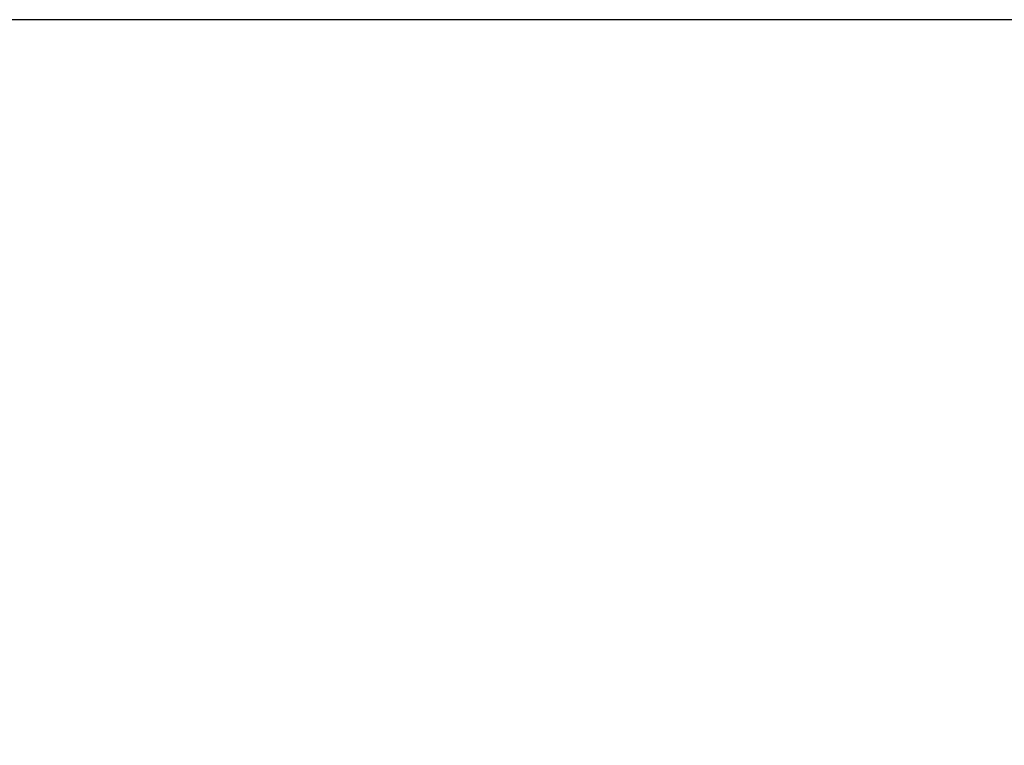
# Model space of a CAD drawing. Header units: millimetres. Extents: x 0 to 420, y 0 to 297.
# Tile 39 of 100: x 63 to 79, y 208 to 219. Entities that reach past the tile are written whole.
import ezdxf

# ---------------------------------------------------------------- set-up
doc = ezdxf.new("R2010")
doc.units = ezdxf.units.MM
doc.header["$LTSCALE"] = 23.1
doc.layers.get('0').update_dxf_attribs({"linetype": 'CONTINUOUS'})
doc.layers.add('DIM_PILOTEES', color=7, linetype='CONTINUOUS')
doc.styles.get("Standard").update_dxf_attribs({"font": 'txt', "width": 0.7})
doc.dimstyles.new('DIMSTYLE_3', dxfattribs={"dimtxt": 2.5, "dimasz": 3.5, "dimexe": 2, "dimexo": 0, "dimtad": 1, "dimdec": 0, "dimlfac": 5, "dimdsep": 46, "dimtxsty": 'Standard', "dimblk": '_FILLED', "dimblk1": '_FILLED', "dimblk2": '_FILLED', "dimcen": 0, "dimazin": 2, "dimtp": 0.5, "dimtm": 0.5, "dimtfac": 1, "dimtdec": 0, "dimtofl": 0, "dimtmove": 0, "dimatfit": 3, "dimldrblk": '_FILLED', "dimfxl": 0, "dimtolj": 1, "dimarcsym": 0})

# ---------------------------------------------------------------- blocks, each defined once
blk = doc.blocks.new('_FILLED')
at = {"color": 0, "linetype": 'ByBlock'}
blk.add_solid([(0, 0), (-1, 0.1429), (-1, -0.1429)], dxfattribs=at)
blk = doc.blocks.new('*D4')
at = {"layer": 'DIM_PILOTEES', "color": 2, "linetype": 'Continuous'}
for p, q in [((96.75, 219.172), (36.484, 219.172)), ((38.484, 219.172), (38.484, 185.642)), ((38.484, 152.111), (38.484, 185.642)), ((79.922, 152.111), (36.484, 152.111))]:
    blk.add_line(p, q, dxfattribs=at)
at = {"layer": 'DIM_PILOTEES', "color": 2, "linetype": 'Continuous', "xscale": 3.5, "yscale": 3.5, "zscale": 3.5}
for p, rotation in [((38.484, 219.172), 90), ((38.484, 152.111), 270)]:
    blk.add_blockref('_FILLED', p, dxfattribs=dict(at, rotation=rotation))
at = {"layer": 'DIM_PILOTEES', "color": 2, "linetype": 'Continuous', "insert": (35.359, 185.642), "char_height": 2.5, "width": 8.03571, "attachment_point": 2, "rotation": 90, "line_spacing_factor": 0.9}
blk.add_mtext('{\\ftxt;\\W0.0001;\\H0.0001;\\~}{\\ftxt;\\W2.1428571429;\\H2.5; }{\\ftxt;\\W0.0001;\\H0.0001;\\~}', dxfattribs=at)

msp = doc.modelspace()

# ---------------------------------------------------------------- dimensions: what is measured, and where the dimension line sits
at = {"layer": 'DIM_PILOTEES', "color": 2, "linetype": 'Continuous'}
dim = msp.add_linear_dim(base=(38.4843, 219.1724), p1=(79.9215, 152.1112), p2=(96.7504, 219.1724), angle=90, text='{\\ftxt;\\W0.0001;\\H0.0001;\\~}{\\ftxt;\\W2.1428571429;\\H2.5; }{\\ftxt;\\W0.0001;\\H0.0001;\\~}', dimstyle='DIMSTYLE_3', dxfattribs=at)
dim.commit()
dim.dimension.update_dxf_attribs({"geometry": '*D4', "text_midpoint": (38.4843, 185.2847), "dimtype": 160})

doc.saveas('drawing.dxf')
